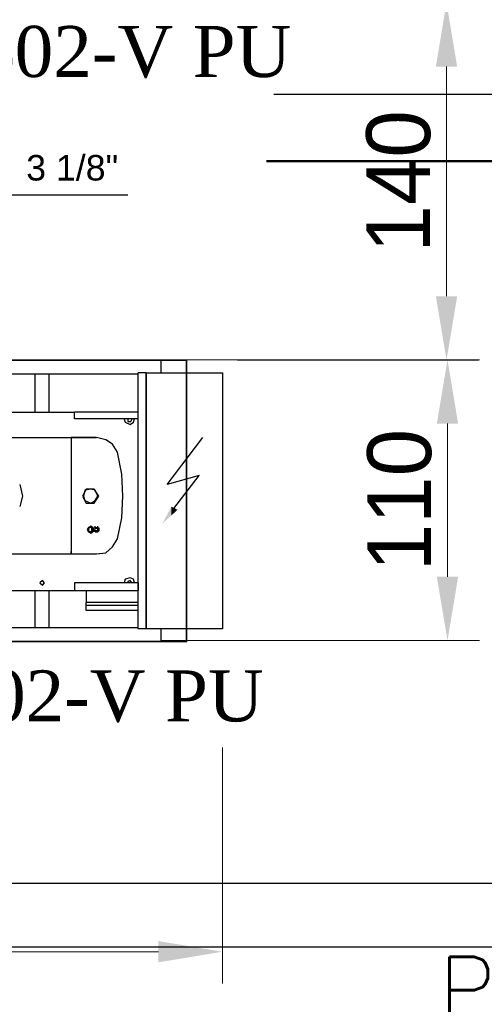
# Model space of a CAD drawing. Header units: centimetres. Extents: x -156440 to 298236, y -263599 to 81430.
# Tile 67 of 170: x 146974 to 148792, y -121457 to -117600. Entities that reach past the tile are written whole.
import ezdxf

# ---------------------------------------------------------------- set-up
doc = ezdxf.new("R2010")
doc.units = ezdxf.units.CM
doc.header["$LTSCALE"] = 50
doc.linetypes.add('Kondygnacja -2$0$HIDDEN2', pattern=[4.7625, 3.175, -1.5875])
doc.linetypes.add('Osie rzutów$0$DASHDOT2', pattern=[12.7, 6.35, -3.175, 0, -3.175])
for name, color, linetype, lineweight in [('bgde_fundamenty pod urządzenia', 7, 'Continuous', 35), ('bgde_maszynownia blokowo', 2, 'Continuous', 35), ('I-WL_OPISY', 4, 'Continuous', 18), ('I_WL_ zasilanie nowy', 122, 'Continuous', 50), ('Kondygnacja -2$0$_SP KORYTA', 8, 'Continuous', 25)]:
    doc.layers.add(name, color=color, linetype=linetype, lineweight=lineweight)
for name, color, linetype in [('Freon_opisy', 2, 'Continuous'), ('Freon_urządzenia', 3, 'Continuous'), ('I_WL_POWRÓT nowy', 230, 'Continuous'), ('Kondygnacja -2$0$ARCH_KONSTR_POWYŻEJ RZUTU_IST', 8, 'Kondygnacja -2$0$HIDDEN2'), ('Osie rzutów$0$ARCH_INFO_OSIE_IST', 8, 'Osie rzutów$0$DASHDOT2')]:
    doc.layers.add(name, color=color, linetype=linetype)
doc.layers.get('bgde_maszynownia blokowo').off()
doc.styles.add('01-101 Went PP Poziom -2$0$Arial', font='ARIAL.TTF')
doc.styles.add('Romans', font='Romans.shx')
doc.styles.add('TIMES', font='TIMES.TTF', dxfattribs={"width": 0.7})

# ---------------------------------------------------------------- blocks, each defined once
blk = doc.blocks.new('Osie rzutów')
at = {"layer": 'Osie rzutów$0$ARCH_INFO_OSIE_IST', "ltscale": 10}
blk.add_line((4436.04, 9800), (15156.54, 9800), dxfattribs=at)
blk = doc.blocks.new('Kondygnacja -2$0$konstukcja stropu -2')
at = {"layer": 'Kondygnacja -2$0$ARCH_KONSTR_POWYŻEJ RZUTU_IST', "ltscale": 10}
blk.add_line((6885, 9825), (7415, 9825), dxfattribs=at)
blk = doc.blocks.new('A$C45891BCF')
at = {"layer": 'Freon_opisy', "color": 2}
blk.add_line((690.83, 294.6, 4258.68), (737.31, 294.6, 4258.68), dxfattribs=at)
at = {"layer": 'Freon_urządzenia', "linetype": 'Continuous'}
for p, q in [((430, 229.84, -348), (750.31, 229.84, -348)), ((750.31, 224.82, -348), (750.31, 229.84, -348)), ((658.71, 224.51, -348), (741.37, 224.51, -348)), ((701.06, 209.45, -348), (701.06, 224.51, -348)), ((706.55, 209.45, -348), (706.55, 224.51, -348)), ((741.37, 124.59, -348), (741.37, 224.82, -348)), ((744.51, 224.82, -348), (741.37, 224.82, -348)), ((744.51, 124.59, -348), (744.51, 224.82, -348)), ((744.51, 224.82, -348), (744.51, 124.59, -348)), ((744.51, 224.82, -348), (774.31, 224.82, -348)), ((774.31, 224.82, -348), (774.31, 124.59, -348)), ((689.76, 209.45, -348), (716.43, 209.45, -348)), ((741.37, 209.45, -348), (716.43, 209.45, -348)), ((716.43, 206.78, -348), (716.43, 209.45, -348)), ((741.37, 206.78, -348), (741.37, 209.45, -348)), ((741.37, 206.78, -348), (716.43, 206.78, -348)), ((735.88, 206.78, -348), (736.35, 205.53, -348)), ((736.35, 205.53, -348), (738.24, 204.59, -348)), ((737.29, 206.78, -348), (737.29, 205.84, -348)), ((737.29, 205.84, -348), (738.24, 205.84, -348)), ((738.24, 205.84, -348), (738.55, 205.84, -348)), ((738.24, 204.59, -348), (739.49, 205.53, -348)), ((738.55, 205.84, -348), (739.02, 206.78, -348)), ((739.49, 205.53, -348), (739.96, 206.78, -348)), ((690.71, 199.57, -348), (725.06, 199.57, -348)), ((715.18, 199.57, -348), (715.18, 153.92, -348)), ((725.06, 199.57, -348), (715.18, 199.57, -348)), ((728.67, 198.63, -348), (725.06, 199.57, -348)), ((731.33, 196.9, -348), (728.67, 198.63, -348)), ((733.22, 193.76, -348), (731.33, 196.9, -348)), ((752.67, 181.06, -348), (766.63, 199.57, -348)), ((734.94, 185.14, -348), (733.22, 193.76, -348)), ((735.41, 176.51, -348), (734.94, 185.14, -348)), ((765.22, 184.67, -348), (752.67, 181.06, -348)), ((755.33, 171.65, -348), (765.22, 184.67, -348)), ((696.2, 176.51, -348), (695.25, 181.06, -348)), ((720.98, 179.33, -348), (719.57, 176.51, -348)), ((720.51, 178.86, -348), (720.04, 176.51, -348)), ((722.86, 179.33, -348), (720.51, 178.86, -348)), ((724.12, 179.33, -348), (720.98, 179.33, -348)), ((724.59, 178.86, -348), (722.86, 179.33, -348)), ((726, 176.51, -348), (724.12, 179.33, -348)), ((725.53, 176.51, -348), (724.59, 178.86, -348)), ((695.25, 172.43, -348), (696.2, 176.51, -348)), ((719.57, 176.51, -348), (720.98, 173.84, -348)), ((720.04, 176.51, -348), (720.51, 174.78, -348)), ((720.51, 174.78, -348), (722.86, 173.84, -348)), ((720.98, 173.84, -348), (724.12, 173.84, -348)), ((722.86, 173.84, -348), (724.59, 174.78, -348)), ((724.12, 173.84, -348), (726, 176.51, -348)), ((724.59, 174.78, -348), (725.53, 176.51, -348)), ((734.94, 168.04, -348), (735.41, 176.51, -348)), ((733.22, 159.88, -348), (734.94, 168.04, -348)), ((721.92, 164.27, -348), (721.45, 163.49, -348)), ((721.92, 164.27, -348), (721.45, 163.49, -348)), ((721.45, 163.49, -348), (721.92, 162.55, -348)), ((721.45, 163.49, -348), (721.92, 162.55, -348)), ((722.86, 164.75, -348), (721.92, 164.27, -348)), ((723.18, 164.27, -348), (721.92, 164.27, -348)), ((722.86, 164.27, -348), (721.92, 163.96, -348)), ((722.86, 164.27, -348), (721.92, 163.96, -348)), ((721.92, 163.96, -348), (721.92, 163.02, -348)), ((721.92, 163.96, -348), (721.92, 163.02, -348)), ((721.92, 163.02, -348), (722.86, 162.55, -348)), ((721.92, 163.02, -348), (722.86, 162.55, -348)), ((721.92, 162.55, -348), (723.18, 162.55, -348)), ((721.92, 162.55, -348), (722.86, 162.08, -348)), ((723.65, 164.27, -348), (722.86, 164.75, -348)), ((723.18, 163.96, -348), (722.86, 164.27, -348)), ((723.65, 163.49, -348), (722.86, 164.27, -348)), ((722.86, 162.55, -348), (723.65, 163.49, -348)), ((722.86, 162.55, -348), (723.18, 163.02, -348)), ((722.86, 162.08, -348), (723.65, 162.55, -348)), ((723.65, 163.49, -348), (723.18, 164.27, -348)), ((723.18, 163.02, -348), (723.18, 163.96, -348)), ((723.18, 162.55, -348), (723.65, 163.49, -348)), ((723.65, 163.49, -348), (723.65, 164.27, -348)), ((723.65, 163.96, -348), (724.12, 163.96, -348)), ((723.65, 162.55, -348), (723.65, 163.49, -348)), ((724.12, 163.02, -348), (723.65, 163.02, -348)), ((724.12, 162.55, -348), (724.12, 164.27, -348)), ((724.59, 164.27, -348), (724.59, 164.75, -348)), ((724.59, 164.27, -348), (725.53, 164.27, -348)), ((724.59, 163.96, -348), (724.59, 164.27, -348)), ((724.59, 163.96, -348), (724.59, 164.27, -348)), ((724.59, 163.96, -348), (725.53, 163.96, -348)), ((724.59, 163.02, -348), (724.59, 163.49, -348)), ((725.53, 163.02, -348), (724.59, 163.02, -348)), ((724.59, 162.55, -348), (724.59, 163.02, -348)), ((724.59, 162.55, -348), (725.53, 162.55, -348)), ((725.53, 164.27, -348), (725.53, 164.75, -348)), ((725.53, 162.55, -348), (725.53, 164.27, -348)), ((725.53, 164.27, -348), (726, 163.96, -348)), ((725.53, 163.96, -348), (725.53, 164.27, -348)), ((725.53, 163.02, -348), (725.53, 163.49, -348)), ((726, 163.02, -348), (725.53, 162.55, -348)), ((725.53, 162.55, -348), (725.53, 163.02, -348)), ((726, 163.96, -348), (726, 164.27, -348)), ((726, 163.96, -348), (726, 163.02, -348)), ((726, 163.02, -348), (726, 163.49, -348)), ((731.33, 156.75, -348), (733.22, 159.88, -348)), ((731.33, 156.75, -348), (733.22, 159.88, -348)), ((715.18, 153.92, -348), (715.18, 154.86, -348)), ((725.06, 153.92, -348), (728.67, 154.39, -348)), ((725.06, 153.92, -348), (728.67, 154.39, -348)), ((728.67, 154.39, -348), (731.33, 156.75, -348)), ((728.67, 154.39, -348), (731.33, 156.75, -348)), ((690.71, 153.92, -348), (725.06, 153.92, -348)), ((715.18, 153.92, -348), (725.06, 153.92, -348)), ((703.88, 143.57, -348), (702.94, 142.63, -348)), ((704.67, 142.63, -348), (703.88, 143.57, -348)), ((736.35, 144.04, -348), (735.88, 142.63, -348)), ((738.24, 144.51, -348), (736.35, 144.04, -348)), ((738.24, 143.57, -348), (737.29, 143.1, -348)), ((737.29, 143.1, -348), (737.29, 142.63, -348)), ((739.49, 144.04, -348), (738.24, 144.51, -348)), ((738.55, 143.1, -348), (738.24, 143.57, -348)), ((739.02, 142.63, -348), (738.55, 143.1, -348)), ((739.96, 142.63, -348), (739.49, 144.04, -348)), ((716.43, 139.49, -348), (656.35, 139.49, -348)), ((701.06, 125.06, -348), (701.06, 139.49, -348)), ((702.94, 142.63, -348), (703.88, 141.69, -348)), ((703.88, 141.69, -348), (704.67, 142.63, -348)), ((706.55, 125.06, -348), (706.55, 139.49, -348)), ((741.37, 142.63, -348), (716.43, 142.63, -348)), ((716.43, 142.63, -348), (716.43, 139.49, -348)), ((741.37, 139.49, -348), (716.43, 139.49, -348)), ((720.98, 139.49, -348), (720.98, 134.94, -348)), ((741.37, 142.63, -348), (741.37, 139.49, -348)), ((720.98, 133.69, -348), (720.98, 134.94, -348)), ((741.37, 134.94, -348), (720.98, 134.94, -348)), ((720.98, 131.8, -348), (720.98, 133.69, -348)), ((741.37, 133.69, -348), (720.98, 133.69, -348)), ((741.37, 131.8, -348), (720.98, 131.8, -348)), ((435.49, 125.06, -348), (741.37, 125.06, -348)), ((744.51, 124.59, -348), (741.37, 124.59, -348)), ((774.31, 124.59, -348), (744.51, 124.59, -348)), ((750.31, 119.57, -348), (750.31, 124.59, -348)), ((430, 119.57, -348), (750.31, 119.57, -348))]:
    blk.add_line(p, q, dxfattribs=at)
at = {"layer": 'Freon_urządzenia', "linetype": 'Continuous', "lineweight": 0, "extrusion": (0, 0, -1)}
for points in [[(-754.39, 169.01, 348), (-750.78, 165.69, 348), (-754.39, 172.43, 348)], [(-754.39, 169.01, 348), (-754.39, 172.43, 348), (-756.75, 171.18, 348)]]:
    blk.add_solid(points, dxfattribs=at)
at = {"layer": 'I-WL_OPISY', "ltscale": 0.1}
for p, q in [((862.03, 344.84, -348), (862.03, 254.84, -348)), ((750.38, 230), (874.92, 230)), ((780.22, 229.84, -348), (874.53, 229.84, -348)), ((862.42, 145), (862.42, 205)), ((750.38, 120), (874.92, 120)), ((774.31, 78.04, -348), (774.31, -14.4, -348)), ((359.31, -1.9, -348), (749.31, -1.9, -348))]:
    blk.add_line(p, q, dxfattribs=at)
at = {"layer": 'I-WL_OPISY'}
for points in [[(866.2, 344.84, -348), (857.87, 344.84, -348), (862.03, 369.84, -348)], [(857.87, 254.84, -348), (866.2, 254.84, -348), (862.03, 229.84, -348)], [(866.58, 205), (858.25, 205), (862.42, 230)], [(858.25, 145), (866.58, 145), (862.42, 120)], [(749.31, -6.06, -348), (749.31, 2.27, -348), (774.31, -1.9, -348)]]:
    blk.add_solid(points, dxfattribs=at)
at = {"layer": 'Freon_opisy'}
for s, height, style, p in [('Agregat typ MEA 4602-V PU', 20, 'TIMES', (437.17, 340.73, -348)), ('3 1/8"', 10, '01-101 Went PP Poziom -2$0$Arial', (697.55, 300.18, 8735.42)), ('Agregat typ MEA 4202-V PU', 20, 'TIMES', (426.35, 88.31, -348))]:
    blk.add_text(s, height=height, dxfattribs=dict(at, style=style)).set_placement(p)
at = {"layer": 'I-WL_OPISY', "char_height": 25, "attachment_point": 5, "rotation": 90}
for s, insert in [('140', (843.28, 299.84, -348)), ('110', (843.67, 175))]:
    blk.add_mtext(s, dxfattribs=dict(at, insert=insert))

msp = doc.modelspace()

# ---------------------------------------------------------------- linework, layer by layer
at = {"layer": 'bgde_fundamenty pod urządzenia', "elevation": -3480}
msp.add_lwpolyline([(144224.241, -118933.336), (147627.378, -118933.336), (147627.378, -120036.081), (144224.241, -120036.081)], close=True, dxfattribs=at)
at = {"layer": 'I_WL_ zasilanie nowy'}
msp.add_line((149528.25, -118154.112), (147940.532, -118154.112), dxfattribs=at)
at = {"layer": 'I_WL_POWRÓT nowy'}
msp.add_line((149124.513, -117893.554), (147968.42, -117893.554), dxfattribs=at)

# ---------------------------------------------------------------- block references
at = {"layer": 'bgde_maszynownia blokowo', "xscale": 10, "yscale": 10, "zscale": 10}
msp.add_blockref('A$C45891BCF', (140024.241, -121231.769), dxfattribs=at)
at = {"layer": 'Kondygnacja -2$0$_SP KORYTA', "xscale": 10, "yscale": 10, "zscale": 10}
msp.add_blockref('Kondygnacja -2$0$konstukcja stropu -2', (77424.241, -219231.769, -3480), dxfattribs=at)
at = {"layer": 'Osie rzutów$0$ARCH_INFO_OSIE_IST', "xscale": 10, "yscale": 10, "zscale": 10}
msp.add_blockref('Osie rzutów', (77424.241, -219231.769), dxfattribs=at)

# ---------------------------------------------------------------- texts
at = {"layer": 'bgde_fundamenty pod urządzenia', "insert": (148613.757, -121271.034, -3480), "char_height": 250, "width": 4263.52192, "attachment_point": 1, "style": 'Romans'}
msp.add_mtext('Pompy IL-100/250-7,5/4 prod. WILO P3, P4', dxfattribs=at)

doc.saveas('drawing.dxf')
